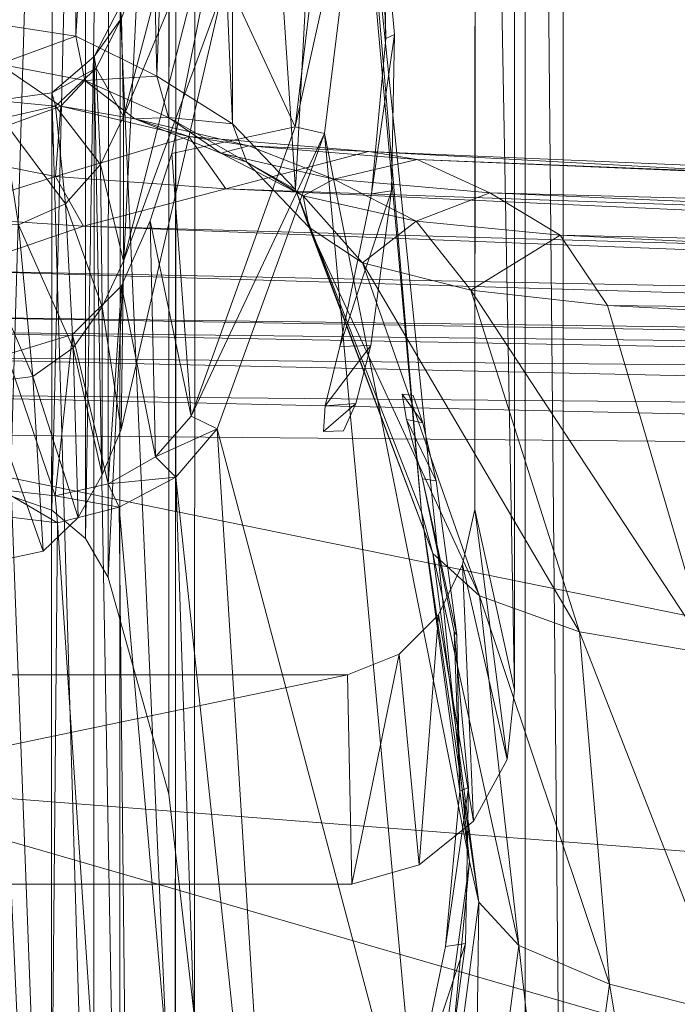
# Model space of a CAD drawing. Header units: inches. Extents: x 813 to 1305, y 19 to 194.
# Tile 80 of 163: x 1160.965 to 1161.895, y 66.28 to 67.672. Entities that reach past the tile are written whole.
import ezdxf

# ---------------------------------------------------------------- set-up
doc = ezdxf.new("R2010")
doc.units = ezdxf.units.IN
doc.header["$MEASUREMENT"] = 0
doc.layers.add('CET color Grey98', color=7, linetype='Continuous', true_color=0xfafafa)
doc.layers.add('CET Default', color=7, linetype='Continuous')

# ---------------------------------------------------------------- blocks, each defined once
blk = doc.blocks.new('*C286')
at = {"layer": 'CET color Grey98', "linetype": 'Continuous', "lineweight": 0}
for points in [[(12.3186, 15.5457, 3.946), (1.883, 12.4515, 5.2733), (1.7309, 12.2743, 7.7141), (12.3186, 15.5457, 3.946)], [(12.3354, 15.538, 3.9865), (12.3186, 15.5457, 3.946), (1.7309, 12.2743, 7.7141), (12.3354, 15.538, 3.9865)], [(12.3354, 15.538, 3.9865), (1.7309, 12.2743, 7.7141), (1.7483, 12.2661, 7.7558), (12.3354, 15.538, 3.9865)], [(12.3544, 15.5128, 4.018), (12.3354, 15.538, 3.9865), (1.7483, 12.2661, 7.7558), (12.3544, 15.5128, 4.018)], [(12.3186, 15.5457, 3.946), (11.2955, 15.2836, 3.3192), (1.883, 12.4515, 5.2733), (12.3186, 15.5457, 3.946)], [(12.3544, 15.5128, 4.018), (1.7483, 12.2661, 7.7558), (1.7679, 12.2394, 7.7876), (12.3544, 15.5128, 4.018)], [(12.3718, 15.475, 4.0341), (12.3544, 15.5128, 4.018), (1.7679, 12.2394, 7.7876), (12.3718, 15.475, 4.0341)], [(12.3718, 15.475, 4.0341), (1.7679, 12.2394, 7.7876), (1.7855, 12.1998, 7.8028), (12.3718, 15.475, 4.0341)], [(11.2955, 15.2836, 3.3192), (11.2891, 15.2693, 3.2679), (1.8766, 12.4374, 5.222), (11.2955, 15.2836, 3.3192)], [(11.2955, 15.2836, 3.3192), (1.8766, 12.4374, 5.222), (1.883, 12.4515, 5.2733), (11.2955, 15.2836, 3.3192)], [(11.2891, 15.2693, 3.2679), (1.88, 12.3998, 5.1839), (1.8766, 12.4374, 5.222), (11.2891, 15.2693, 3.2679)], [(11.2891, 15.2693, 3.2679), (11.2925, 15.2319, 3.23), (1.88, 12.3998, 5.1839), (11.2891, 15.2693, 3.2679)], [(11.2925, 15.2319, 3.23), (1.8922, 12.3495, 5.17), (1.88, 12.3998, 5.1839), (11.2925, 15.2319, 3.23)], [(11.2925, 15.2319, 3.23), (11.3046, 15.1817, 3.2159), (1.8922, 12.3495, 5.17), (11.2925, 15.2319, 3.23)], [(2.0573, 11.3634, 7.8028), (12.555, 14.8954, 4.018), (12.5469, 14.9362, 4.0341), (2.0573, 11.3634, 7.8028)], [(2.0573, 11.3634, 7.8028), (2.0663, 11.321, 7.7876), (12.555, 14.8954, 4.018), (2.0573, 11.3634, 7.8028)], [(2.0663, 11.321, 7.7876), (12.5545, 14.8638, 3.9865), (12.555, 14.8954, 4.018), (2.0663, 11.321, 7.7876)], [(2.0663, 11.321, 7.7876), (2.0661, 11.2879, 7.7558), (12.5545, 14.8638, 3.9865), (2.0663, 11.321, 7.7876)], [(2.0661, 11.2879, 7.7558), (12.5454, 14.8477, 3.946), (12.5545, 14.8638, 3.9865), (2.0661, 11.2879, 7.7558)], [(2.0569, 11.271, 7.7141), (11.5636, 14.4584, 3.3192), (12.5454, 14.8477, 3.946), (2.0569, 11.271, 7.7141)], [(2.0661, 11.2879, 7.7558), (2.0569, 11.271, 7.7141), (12.5454, 14.8477, 3.946), (2.0661, 11.2879, 7.7558)], [(2.2512, 11.2571, 5.1839), (2.2316, 11.305, 5.17), (11.5111, 14.5463, 3.2159), (2.2512, 11.2571, 5.1839)], [(2.2512, 11.2571, 5.1839), (11.5111, 14.5463, 3.2159), (11.5308, 14.4985, 3.23), (2.2512, 11.2571, 5.1839)], [(2.2706, 11.2247, 5.222), (2.2512, 11.2571, 5.1839), (11.5308, 14.4985, 3.23), (2.2706, 11.2247, 5.222)], [(2.2706, 11.2247, 5.222), (11.5308, 14.4985, 3.23), (11.5501, 14.4662, 3.2679), (2.2706, 11.2247, 5.222)], [(2.284, 11.2171, 5.2733), (2.2706, 11.2247, 5.222), (11.5501, 14.4662, 3.2679), (2.284, 11.2171, 5.2733)], [(2.284, 11.2171, 5.2733), (11.5501, 14.4662, 3.2679), (11.5636, 14.4584, 3.3192), (2.284, 11.2171, 5.2733)], [(2.0569, 11.271, 7.7141), (2.284, 11.2171, 5.2733), (11.5636, 14.4584, 3.3192), (2.0569, 11.271, 7.7141)], [(11.6375, 14.4149, 16.8922), (11.5127, 14.3889, 16.9572), (11.5874, 12.7549, 22.4282), (11.6375, 14.4149, 16.8922)], [(10.271, 14.3879, 26.1724), (10.2633, 6.9312, 26.1799), (13.3239, 14.162, 26.1725), (10.271, 14.3879, 26.1724)], [(11.5127, 14.3889, 16.9572), (11.3933, 14.3258, 17.0067), (11.4977, 12.7656, 22.4324), (11.5127, 14.3889, 16.9572)], [(11.5127, 14.3889, 16.9572), (11.4977, 12.7656, 22.4324), (11.5874, 12.7549, 22.4282), (11.5127, 14.3889, 16.9572)], [(11.3933, 14.3258, 17.0067), (11.2782, 14.2509, 17.0498), (11.4101, 12.7434, 22.4356), (11.3933, 14.3258, 17.0067)], [(11.3933, 14.3258, 17.0067), (11.4101, 12.7434, 22.4356), (11.4977, 12.7656, 22.4324), (11.3933, 14.3258, 17.0067)], [(11.2782, 14.2509, 17.0498), (11.1757, 14.1548, 17.0305), (11.33, 12.7012, 22.4379), (11.2782, 14.2509, 17.0498)], [(11.2782, 14.2509, 17.0498), (11.33, 12.7012, 22.4379), (11.4101, 12.7434, 22.4356), (11.2782, 14.2509, 17.0498)], [(11.585, 14.225, 15.9692), (11.5064, 14.2139, 15.9677), (11.5842, 12.1686, 23.6409), (11.585, 14.225, 15.9692)], [(10.7823, 8.5068, 25.3047), (10.7822, 14.2034, 25.3047), (10.8357, 8.5066, 24.9962), (10.7823, 8.5068, 25.3047)], [(10.7822, 14.2034, 25.3047), (10.8357, 14.0135, 24.9962), (10.8357, 8.5066, 24.9962), (10.7822, 14.2034, 25.3047)], [(11.5064, 14.2139, 15.9677), (11.4465, 14.1624, 15.959), (11.5055, 12.1576, 23.6394), (11.5064, 14.2139, 15.9677)], [(11.5064, 14.2139, 15.9677), (11.5055, 12.1576, 23.6394), (11.5842, 12.1686, 23.6409), (11.5064, 14.2139, 15.9677)], [(7.9569, 13.4366, 13.6164), (8.1775, 14.1971, 13.8051), (11.8506, 13.133, 15.1445), (7.9569, 13.4366, 13.6164)], [(8.1775, 14.1971, 13.8051), (11.8293, 13.6269, 15.2315), (11.8506, 13.133, 15.1445), (8.1775, 14.1971, 13.8051)], [(10.2633, 6.9312, 26.1799), (13.3338, 7.0311, 26.1802), (13.3239, 14.162, 26.1725), (10.2633, 6.9312, 26.1799)], [(11.4465, 14.1624, 15.959), (11.4098, 14.0913, 15.9466), (11.4456, 12.1061, 23.6307), (11.4465, 14.1624, 15.959)], [(11.4465, 14.1624, 15.959), (11.4456, 12.1061, 23.6307), (11.5055, 12.1576, 23.6394), (11.4465, 14.1624, 15.959)], [(11.1757, 14.1548, 17.0305), (10.9808, 13.7285, 16.8608), (11.2715, 12.6325, 22.437), (11.1757, 14.1548, 17.0305)], [(11.1757, 14.1548, 17.0305), (11.2715, 12.6325, 22.437), (11.33, 12.7012, 22.4379), (11.1757, 14.1548, 17.0305)], [(11.4098, 14.0913, 15.9466), (11.3309, 13.7828, 15.9465), (11.409, 12.035, 23.6183), (11.4098, 14.0913, 15.9466)], [(11.4098, 14.0913, 15.9466), (11.409, 12.035, 23.6183), (11.4456, 12.1061, 23.6307), (11.4098, 14.0913, 15.9466)], [(10.5472, 13.4609, 16.178), (10.7167, 13.4181, 16.2796), (10.6255, 13.9575, 16.2859), (10.5472, 13.4609, 16.178)], [(10.7167, 13.4181, 16.2796), (10.7846, 13.9037, 16.3841), (10.6255, 13.9575, 16.2859), (10.7167, 13.4181, 16.2796)], [(10.7167, 13.4181, 16.2796), (10.8446, 13.3631, 16.404), (10.7846, 13.9037, 16.3841), (10.7167, 13.4181, 16.2796)], [(10.8446, 13.3631, 16.404), (10.9085, 13.8454, 16.509), (10.7846, 13.9037, 16.3841), (10.8446, 13.3631, 16.404)], [(10.8446, 13.3631, 16.404), (10.9013, 13.3021, 16.5703), (10.9085, 13.8454, 16.509), (10.8446, 13.3631, 16.404)], [(10.9013, 13.3021, 16.5703), (10.9654, 13.7848, 16.6743), (10.9085, 13.8454, 16.509), (10.9013, 13.3021, 16.5703)], [(10.9013, 13.3021, 16.5703), (10.9147, 13.2446, 16.7642), (10.9654, 13.7848, 16.6743), (10.9013, 13.3021, 16.5703)], [(10.9147, 13.2446, 16.7642), (10.9808, 13.7285, 16.8608), (10.9654, 13.7848, 16.6743), (10.9147, 13.2446, 16.7642)], [(11.3309, 13.7828, 15.9465), (11.3301, 11.7264, 23.6182), (11.409, 12.035, 23.6183), (11.3309, 13.7828, 15.9465)], [(10.9808, 13.7285, 16.8608), (10.9147, 13.2446, 16.7642), (11.1199, 12.2151, 22.4426), (10.9808, 13.7285, 16.8608)], [(10.9808, 13.7285, 16.8608), (11.1199, 12.2151, 22.4426), (11.2715, 12.6325, 22.437), (10.9808, 13.7285, 16.8608)], [(10.9494, 13.5795, 16.9751), (10.9204, 13.3605, 16.974), (10.9932, 13.5807, 17.4858), (10.9494, 13.5795, 16.9751)], [(10.9204, 13.3605, 16.974), (10.9484, 13.3647, 17.4847), (10.9932, 13.5807, 17.4858), (10.9204, 13.3605, 16.974)], [(10.5746, 12.9508, 16.1199), (10.7589, 12.9195, 16.2313), (10.5472, 13.4609, 16.178), (10.5746, 12.9508, 16.1199)], [(10.7589, 12.9195, 16.2313), (10.7167, 13.4181, 16.2796), (10.5472, 13.4609, 16.178), (10.7589, 12.9195, 16.2313)], [(7.7362, 12.6762, 13.4277), (7.9569, 13.4366, 13.6164), (11.8719, 12.6392, 15.0576), (7.7362, 12.6762, 13.4277)], [(7.9569, 13.4366, 13.6164), (11.8506, 13.133, 15.1445), (11.8719, 12.6392, 15.0576), (7.9569, 13.4366, 13.6164)], [(10.7589, 12.9195, 16.2313), (10.9006, 12.869, 16.3697), (10.7167, 13.4181, 16.2796), (10.7589, 12.9195, 16.2313)], [(10.9006, 12.869, 16.3697), (10.8446, 13.3631, 16.404), (10.7167, 13.4181, 16.2796), (10.9006, 12.869, 16.3697)], [(10.9006, 12.869, 16.3697), (10.9667, 12.8088, 16.5514), (10.8446, 13.3631, 16.404), (10.9006, 12.869, 16.3697)], [(10.9667, 12.8088, 16.5514), (10.9013, 13.3021, 16.5703), (10.8446, 13.3631, 16.404), (10.9667, 12.8088, 16.5514)], [(10.916, 13.1397, 16.9729), (10.9282, 13.1451, 17.4836), (10.9484, 13.3647, 17.4847), (10.916, 13.1397, 16.9729)], [(10.9204, 13.3605, 16.974), (10.916, 13.1397, 16.9729), (10.9484, 13.3647, 17.4847), (10.9204, 13.3605, 16.974)], [(10.9667, 12.8088, 16.5514), (10.9826, 12.7507, 16.7593), (10.9013, 13.3021, 16.5703), (10.9667, 12.8088, 16.5514)], [(10.9826, 12.7507, 16.7593), (10.9147, 13.2446, 16.7642), (10.9013, 13.3021, 16.5703), (10.9826, 12.7507, 16.7593)], [(10.986, 13.2492, 24.9855), (11.0812, 13.2766, 24.9855), (11.0143, 12.9515, 24.6418), (10.986, 13.2492, 24.9855)], [(11.0812, 13.2766, 24.9855), (11.0871, 12.9803, 24.6418), (11.0143, 12.9515, 24.6418), (11.0812, 13.2766, 24.9855)], [(11.0812, 13.2766, 24.9855), (12.5086, 13.2766, 24.9855), (11.0871, 12.9803, 24.6418), (11.0812, 13.2766, 24.9855)], [(12.5086, 13.2766, 24.9855), (12.5027, 12.9803, 24.6418), (11.0871, 12.9803, 24.6418), (12.5086, 13.2766, 24.9855)], [(10.9088, 13.1873, 24.9855), (10.986, 13.2492, 24.9855), (10.9587, 12.8956, 24.6418), (10.9088, 13.1873, 24.9855)], [(10.9147, 13.2446, 16.7642), (11.0657, 11.7749, 22.443), (11.1199, 12.2151, 22.4426), (10.9147, 13.2446, 16.7642)], [(10.9147, 13.2446, 16.7642), (10.9826, 12.7507, 16.7593), (11.0657, 11.7749, 22.443), (10.9147, 13.2446, 16.7642)], [(10.986, 13.2492, 24.9855), (11.0143, 12.9515, 24.6418), (10.9587, 12.8956, 24.6418), (10.986, 13.2492, 24.9855)], [(10.8614, 13.1004, 24.9855), (10.9088, 13.1873, 24.9855), (10.9243, 12.8243, 24.6418), (10.8614, 13.1004, 24.9855)], [(10.9088, 13.1873, 24.9855), (10.9587, 12.8956, 24.6418), (10.9243, 12.8243, 24.6418), (10.9088, 13.1873, 24.9855)], [(10.916, 13.1397, 16.9729), (10.9362, 12.9197, 16.9718), (10.9282, 13.1451, 17.4836), (10.916, 13.1397, 16.9729)], [(10.9362, 12.9197, 16.9718), (10.9326, 12.9246, 17.4825), (10.9282, 13.1451, 17.4836), (10.9362, 12.9197, 16.9718)], [(11.3402, 13.1491, 15.9468), (11.4259, 12.843, 15.9641), (11.3394, 11.0927, 23.6185), (11.3402, 13.1491, 15.9468)], [(10.8511, 13.0019, 24.9855), (10.8614, 13.1004, 24.9855), (10.9069, 12.7468, 24.6418), (10.8511, 13.0019, 24.9855)], [(10.8614, 13.1004, 24.9855), (10.9243, 12.8243, 24.6418), (10.9069, 12.7468, 24.6418), (10.8614, 13.1004, 24.9855)], [(10.8511, 9.9798, 24.9855), (10.8511, 13.0019, 24.9855), (10.906, 10.0122, 24.6418), (10.8511, 9.9798, 24.9855)], [(10.8511, 13.0019, 24.9855), (10.9069, 12.7468, 24.6418), (10.906, 10.0122, 24.6418), (10.8511, 13.0019, 24.9855)], [(8.2087, 12.5905, 14.772), (10.7192, 12.4583, 16.1206), (10.5746, 12.9508, 16.1199), (8.2087, 12.5905, 14.772)], [(10.7192, 12.4583, 16.1206), (10.9126, 12.4367, 16.2469), (10.5746, 12.9508, 16.1199), (10.7192, 12.4583, 16.1206)], [(10.9126, 12.4367, 16.2469), (10.7589, 12.9195, 16.2313), (10.5746, 12.9508, 16.1199), (10.9126, 12.4367, 16.2469)], [(10.9811, 12.7035, 16.9706), (10.9616, 12.706, 17.4814), (10.9326, 12.9246, 17.4825), (10.9811, 12.7035, 16.9706)], [(10.9362, 12.9197, 16.9718), (10.9811, 12.7035, 16.9706), (10.9326, 12.9246, 17.4825), (10.9362, 12.9197, 16.9718)], [(10.9126, 12.4367, 16.2469), (11.0658, 12.3981, 16.4146), (10.7589, 12.9195, 16.2313), (10.9126, 12.4367, 16.2469)], [(11.0658, 12.3981, 16.4146), (10.9006, 12.869, 16.3697), (10.7589, 12.9195, 16.2313), (11.0658, 12.3981, 16.4146)], [(11.0658, 12.3981, 16.4146), (11.1415, 12.3481, 16.6262), (10.9006, 12.869, 16.3697), (11.0658, 12.3981, 16.4146)], [(11.1415, 12.3481, 16.6262), (10.9667, 12.8088, 16.5514), (10.9006, 12.869, 16.3697), (11.1415, 12.3481, 16.6262)], [(11.4259, 12.843, 15.9641), (11.4251, 10.7866, 23.6358), (11.3394, 11.0927, 23.6185), (11.4259, 12.843, 15.9641)], [(11.4259, 12.843, 15.9641), (11.458, 12.7878, 15.9624), (11.4251, 10.7866, 23.6358), (11.4259, 12.843, 15.9641)], [(11.1415, 12.3481, 16.6262), (11.1609, 12.2941, 16.8509), (10.9667, 12.8088, 16.5514), (11.1415, 12.3481, 16.6262)], [(11.1609, 12.2941, 16.8509), (10.9826, 12.7507, 16.7593), (10.9667, 12.8088, 16.5514), (11.1609, 12.2941, 16.8509)], [(11.5176, 12.8058, 24.627), (11.5843, 12.82, 24.6282), (11.6024, 12.5674, 24.3504), (11.5176, 12.8058, 24.627)], [(11.4683, 12.7581, 24.6262), (11.5176, 12.8058, 24.627), (11.5324, 12.5589, 24.3495), (11.4683, 12.7581, 24.6262)], [(11.5324, 12.5589, 24.3495), (11.5176, 12.8058, 24.627), (11.6024, 12.5674, 24.3504), (11.5324, 12.5589, 24.3495)], [(11.458, 12.7878, 15.9624), (11.4572, 10.7314, 23.634), (11.4251, 10.7866, 23.6358), (11.458, 12.7878, 15.9624)], [(11.458, 12.7878, 15.9624), (11.5055, 12.7476, 15.9542), (11.4572, 10.7314, 23.634), (11.458, 12.7878, 15.9624)], [(11.4977, 12.7656, 22.4324), (11.4101, 12.7434, 22.4356), (11.5007, 12.7275, 22.4607), (11.4977, 12.7656, 22.4324)], [(11.4343, 12.6979, 24.6257), (11.4683, 12.7581, 24.6262), (11.4753, 12.518, 24.3474), (11.4343, 12.6979, 24.6257)], [(11.4753, 12.518, 24.3474), (11.4683, 12.7581, 24.6262), (11.5324, 12.5589, 24.3495), (11.4753, 12.518, 24.3474)], [(11.5874, 12.7549, 22.4282), (11.4977, 12.7656, 22.4324), (11.5771, 12.7191, 22.4567), (11.5874, 12.7549, 22.4282)], [(11.4977, 12.7656, 22.4324), (11.5007, 12.7275, 22.4607), (11.5771, 12.7191, 22.4567), (11.4977, 12.7656, 22.4324)], [(10.9826, 12.7507, 16.7593), (11.1093, 11.3335, 22.4383), (11.0657, 11.7749, 22.443), (10.9826, 12.7507, 16.7593)], [(10.9826, 12.7507, 16.7593), (11.1609, 12.2941, 16.8509), (11.1093, 11.3335, 22.4383), (10.9826, 12.7507, 16.7593)], [(11.4101, 12.7434, 22.4356), (11.33, 12.7012, 22.4379), (11.4256, 12.7105, 22.4646), (11.4101, 12.7434, 22.4356)], [(11.4101, 12.7434, 22.4356), (11.4256, 12.7105, 22.4646), (11.5007, 12.7275, 22.4607), (11.4101, 12.7434, 22.4356)], [(11.5055, 12.7476, 15.9542), (11.5047, 10.6912, 23.6259), (11.4572, 10.7314, 23.634), (11.5055, 12.7476, 15.9542)], [(11.5055, 12.7476, 15.9542), (11.5643, 12.7272, 15.948), (11.5047, 10.6912, 23.6259), (11.5055, 12.7476, 15.9542)], [(11.5007, 12.7275, 22.4607), (11.4256, 12.7105, 22.4646), (11.4761, 12.4993, 22.462), (11.5007, 12.7275, 22.4607)], [(11.5007, 12.7275, 22.4607), (11.4761, 12.4993, 22.462), (11.5691, 12.5276, 22.4571), (11.5007, 12.7275, 22.4607)], [(11.5771, 12.7191, 22.4567), (11.5007, 12.7275, 22.4607), (11.5691, 12.5276, 22.4571), (11.5771, 12.7191, 22.4567)], [(11.5643, 12.7272, 15.948), (11.5635, 10.6709, 23.6197), (11.5047, 10.6912, 23.6259), (11.5643, 12.7272, 15.948)], [(11.0036, 12.6197, 17.005), (10.9808, 12.6243, 17.4434), (10.9616, 12.706, 17.4814), (11.0036, 12.6197, 17.005)], [(10.9811, 12.7035, 16.9706), (11.0036, 12.6197, 17.005), (10.9616, 12.706, 17.4814), (10.9811, 12.7035, 16.9706)], [(11.33, 12.7012, 22.4379), (11.2715, 12.6325, 22.437), (11.3587, 12.6724, 22.4681), (11.33, 12.7012, 22.4379)], [(11.33, 12.7012, 22.4379), (11.3587, 12.6724, 22.4681), (11.4256, 12.7105, 22.4646), (11.33, 12.7012, 22.4379)], [(11.4256, 12.7105, 22.4646), (11.3587, 12.6724, 22.4681), (11.4069, 12.4303, 22.4657), (11.4256, 12.7105, 22.4646)], [(11.4256, 12.7105, 22.4646), (11.4069, 12.4303, 22.4657), (11.4761, 12.4993, 22.462), (11.4256, 12.7105, 22.4646)], [(11.4075, 12.6338, 24.6252), (11.4343, 12.6979, 24.6257), (11.4341, 12.4601, 24.3443), (11.4075, 12.6338, 24.6252)], [(11.4341, 12.4601, 24.3443), (11.4343, 12.6979, 24.6257), (11.4753, 12.518, 24.3474), (11.4341, 12.4601, 24.3443)], [(7.7242, 12.621, 13.4223), (7.7362, 12.6762, 13.4277), (11.8747, 12.583, 15.0578), (7.7242, 12.621, 13.4223)], [(7.7362, 12.6762, 13.4277), (11.8719, 12.6392, 15.0576), (11.8747, 12.583, 15.0578), (7.7362, 12.6762, 13.4277)], [(11.2715, 12.6325, 22.437), (11.3082, 12.6147, 22.4708), (11.3587, 12.6724, 22.4681), (11.2715, 12.6325, 22.437)], [(11.3587, 12.6724, 22.4681), (11.3082, 12.6147, 22.4708), (11.3665, 12.3387, 22.4677), (11.3587, 12.6724, 22.4681)], [(11.3587, 12.6724, 22.4681), (11.3665, 12.3387, 22.4677), (11.4069, 12.4303, 22.4657), (11.3587, 12.6724, 22.4681)], [(11.0928, 12.6353, 21.0826), (11.0753, 12.5967, 21.0004), (11.1213, 12.6364, 21.3539), (11.0928, 12.6353, 21.0826)], [(11.0753, 12.5967, 21.0004), (11.119, 12.6, 21.4387), (11.1213, 12.6364, 21.3539), (11.0753, 12.5967, 21.0004)], [(11.2715, 12.6325, 22.437), (11.1199, 12.2151, 22.4426), (11.3082, 12.6147, 22.4708), (11.2715, 12.6325, 22.437)], [(11.4075, 12.6338, 24.6252), (11.4042, 12.3954, 24.3414), (11.2636, 12.0119, 24.6228), (11.4075, 12.6338, 24.6252)], [(11.4042, 12.3954, 24.3414), (11.4075, 12.6338, 24.6252), (11.4341, 12.4601, 24.3443), (11.4042, 12.3954, 24.3414)], [(7.7203, 12.5701, 13.4427), (7.7242, 12.621, 13.4223), (11.8692, 12.5298, 15.0739), (7.7203, 12.5701, 13.4427)], [(7.7242, 12.621, 13.4223), (11.8747, 12.583, 15.0578), (11.8692, 12.5298, 15.0739), (7.7242, 12.621, 13.4223)], [(11.0036, 12.6197, 17.005), (11.01, 12.5835, 17.0901), (10.9808, 12.6243, 17.4434), (11.0036, 12.6197, 17.005)], [(11.01, 12.5835, 17.0901), (10.9944, 12.5853, 17.3614), (10.9808, 12.6243, 17.4434), (11.01, 12.5835, 17.0901)], [(11.1199, 12.2151, 22.4426), (11.1614, 12.2055, 22.4785), (11.3082, 12.6147, 22.4708), (11.1199, 12.2151, 22.4426)], [(11.3082, 12.6147, 22.4708), (11.1614, 12.2055, 22.4785), (11.3356, 12.2435, 22.4694), (11.3082, 12.6147, 22.4708)], [(11.3082, 12.6147, 22.4708), (11.3356, 12.2435, 22.4694), (11.3665, 12.3387, 22.4677), (11.3082, 12.6147, 22.4708)], [(11.0753, 12.5967, 21.0004), (11.0542, 12.515, 20.9623), (11.119, 12.6, 21.4387), (11.0753, 12.5967, 21.0004)], [(11.0542, 12.515, 20.9623), (11.098, 12.5162, 21.4731), (11.119, 12.6, 21.4387), (11.0542, 12.515, 20.9623)], [(8.2087, 12.5905, 14.772), (8.1717, 12.4869, 14.697), (10.7192, 12.4583, 16.1206), (8.2087, 12.5905, 14.772)], [(7.7276, 12.5409, 13.4898), (7.7203, 12.5701, 13.4427), (11.8518, 12.4935, 15.112), (7.7276, 12.5409, 13.4898)], [(7.7203, 12.5701, 13.4427), (11.8692, 12.5298, 15.0739), (11.8518, 12.4935, 15.112), (7.7203, 12.5701, 13.4427)], [(11.4753, 12.518, 24.3474), (11.5324, 12.5589, 24.3495), (11.5526, 12.344, 24.1654), (11.4753, 12.518, 24.3474)], [(11.5324, 12.5589, 24.3495), (11.6024, 12.5674, 24.3504), (11.6262, 12.3413, 24.1655), (11.5324, 12.5589, 24.3495)], [(11.5526, 12.344, 24.1654), (11.5324, 12.5589, 24.3495), (11.6262, 12.3413, 24.1655), (11.5526, 12.344, 24.1654)], [(7.7448, 12.5268, 13.5424), (7.7276, 12.5409, 13.4898), (11.8291, 12.4724, 15.1589), (7.7448, 12.5268, 13.5424)], [(7.7276, 12.5409, 13.4898), (11.8518, 12.4935, 15.112), (11.8291, 12.4724, 15.1589), (7.7276, 12.5409, 13.4898)], [(7.8235, 12.4873, 13.7415), (7.7448, 12.5268, 13.5424), (11.645, 12.4092, 15.3203), (7.8235, 12.4873, 13.7415)], [(7.7448, 12.5268, 13.5424), (11.8291, 12.4724, 15.1589), (11.645, 12.4092, 15.3203), (7.7448, 12.5268, 13.5424)], [(11.4341, 12.4601, 24.3443), (11.4753, 12.518, 24.3474), (11.4862, 12.3147, 24.1608), (11.4341, 12.4601, 24.3443)], [(11.4862, 12.3147, 24.1608), (11.4753, 12.518, 24.3474), (11.5526, 12.344, 24.1654), (11.4862, 12.3147, 24.1608)], [(11.0542, 12.515, 20.9623), (11.0252, 12.296, 20.9613), (11.098, 12.5162, 21.4731), (11.0542, 12.515, 20.9623)], [(11.0252, 12.296, 20.9613), (11.0532, 12.3002, 21.472), (11.098, 12.5162, 21.4731), (11.0252, 12.296, 20.9613)], [(7.9022, 12.4478, 13.9405), (7.8235, 12.4873, 13.7415), (11.4608, 12.3459, 15.4817), (7.9022, 12.4478, 13.9405)], [(7.8235, 12.4873, 13.7415), (11.645, 12.4092, 15.3203), (11.4608, 12.3459, 15.4817), (7.8235, 12.4873, 13.7415)], [(8.1717, 12.4869, 14.697), (8.126, 12.4197, 14.5902), (10.7863, 12.3589, 16.0588), (8.1717, 12.4869, 14.697)], [(8.1717, 12.4869, 14.697), (10.7863, 12.3589, 16.0588), (10.7192, 12.4583, 16.1206), (8.1717, 12.4869, 14.697)], [(7.9754, 12.4085, 14.1416), (7.9022, 12.4478, 13.9405), (11.2592, 12.2932, 15.625), (7.9754, 12.4085, 14.1416)], [(7.9022, 12.4478, 13.9405), (11.4608, 12.3459, 15.4817), (11.2592, 12.2932, 15.625), (7.9022, 12.4478, 13.9405)], [(10.7192, 12.4583, 16.1206), (10.7863, 12.3589, 16.0588), (10.9126, 12.4367, 16.2469), (10.7192, 12.4583, 16.1206)], [(11.4042, 12.3954, 24.3414), (11.4341, 12.4601, 24.3443), (11.4369, 12.2588, 24.1528), (11.4042, 12.3954, 24.3414)], [(11.4369, 12.2588, 24.1528), (11.4341, 12.4601, 24.3443), (11.4862, 12.3147, 24.1608), (11.4369, 12.2588, 24.1528)], [(10.7863, 12.3589, 16.0588), (10.9902, 12.339, 16.1897), (10.9126, 12.4367, 16.2469), (10.7863, 12.3589, 16.0588)], [(10.9126, 12.4367, 16.2469), (10.9902, 12.339, 16.1897), (11.0658, 12.3981, 16.4146), (10.9126, 12.4367, 16.2469)], [(8.126, 12.4197, 14.5902), (8.0822, 12.3745, 14.4719), (10.8857, 12.2991, 15.9754), (8.126, 12.4197, 14.5902)], [(8.126, 12.4197, 14.5902), (10.8857, 12.2991, 15.9754), (10.7863, 12.3589, 16.0588), (8.126, 12.4197, 14.5902)], [(8.0486, 12.3692, 14.3428), (7.9754, 12.4085, 14.1416), (11.0573, 12.2407, 15.7679), (8.0486, 12.3692, 14.3428)], [(7.9754, 12.4085, 14.1416), (11.2592, 12.2932, 15.625), (11.0573, 12.2407, 15.7679), (7.9754, 12.4085, 14.1416)], [(11.4608, 12.3459, 15.4817), (11.645, 12.4092, 15.3203), (11.6791, 12.3319, 15.6038), (11.4608, 12.3459, 15.4817)], [(10.9902, 12.339, 16.1897), (11.1499, 12.3033, 16.3667), (11.0658, 12.3981, 16.4146), (10.9902, 12.339, 16.1897)], [(11.0658, 12.3981, 16.4146), (11.1499, 12.3033, 16.3667), (11.1415, 12.3481, 16.6262), (11.0658, 12.3981, 16.4146)], [(11.4042, 12.3954, 24.3414), (11.2676, 11.8622, 24.3359), (11.2636, 12.0119, 24.6228), (11.4042, 12.3954, 24.3414)], [(11.4042, 12.3954, 24.3414), (11.4041, 12.1912, 24.1448), (11.2676, 11.8622, 24.3359), (11.4042, 12.3954, 24.3414)], [(11.4041, 12.1912, 24.1448), (11.4042, 12.3954, 24.3414), (11.4369, 12.2588, 24.1528), (11.4041, 12.1912, 24.1448)], [(8.0822, 12.3745, 14.4719), (8.0486, 12.3692, 14.3428), (10.9888, 12.2519, 15.8886), (8.0822, 12.3745, 14.4719)], [(8.0486, 12.3692, 14.3428), (11.0573, 12.2407, 15.7679), (10.9888, 12.2519, 15.8886), (8.0486, 12.3692, 14.3428)], [(8.0822, 12.3745, 14.4719), (10.9888, 12.2519, 15.8886), (10.8857, 12.2991, 15.9754), (8.0822, 12.3745, 14.4719)], [(10.7863, 12.3589, 16.0588), (10.8857, 12.2991, 15.9754), (10.9902, 12.339, 16.1897), (10.7863, 12.3589, 16.0588)], [(10.8857, 12.2991, 15.9754), (11.1064, 12.2796, 16.1111), (10.9902, 12.339, 16.1897), (10.8857, 12.2991, 15.9754)], [(10.9902, 12.339, 16.1897), (11.1064, 12.2796, 16.1111), (11.1499, 12.3033, 16.3667), (10.9902, 12.339, 16.1897)], [(11.1499, 12.3033, 16.3667), (11.2295, 12.2555, 16.588), (11.1415, 12.3481, 16.6262), (11.1499, 12.3033, 16.3667)], [(11.1415, 12.3481, 16.6262), (11.2295, 12.2555, 16.588), (11.1609, 12.2941, 16.8509), (11.1415, 12.3481, 16.6262)], [(11.2592, 12.2932, 15.625), (11.4608, 12.3459, 15.4817), (11.5004, 12.2757, 15.7658), (11.2592, 12.2932, 15.625)], [(11.4608, 12.3459, 15.4817), (11.6791, 12.3319, 15.6038), (11.5004, 12.2757, 15.7658), (11.4608, 12.3459, 15.4817)], [(11.4862, 12.3147, 24.1608), (11.5526, 12.344, 24.1654), (11.5762, 12.1939, 23.9263), (11.4862, 12.3147, 24.1608)], [(11.5004, 12.2757, 15.7658), (11.6791, 12.3319, 15.6038), (11.6723, 12.2413, 15.9637), (11.5004, 12.2757, 15.7658)], [(11.4369, 12.2588, 24.1528), (11.4862, 12.3147, 24.1608), (11.5003, 12.1763, 23.9219), (11.4369, 12.2588, 24.1528)], [(11.5003, 12.1763, 23.9219), (11.4862, 12.3147, 24.1608), (11.5762, 12.1939, 23.9263), (11.5003, 12.1763, 23.9219)], [(10.8857, 12.2991, 15.9754), (10.9888, 12.2519, 15.8886), (11.1064, 12.2796, 16.1111), (10.8857, 12.2991, 15.9754)], [(11.0252, 12.296, 20.9613), (11.0208, 12.0752, 20.9602), (11.0532, 12.3002, 21.472), (11.0252, 12.296, 20.9613)], [(11.0208, 12.0752, 20.9602), (11.033, 12.0806, 21.4708), (11.0532, 12.3002, 21.472), (11.0208, 12.0752, 20.9602)], [(11.1064, 12.2796, 16.1111), (11.2662, 12.243, 16.2972), (11.1499, 12.3033, 16.3667), (11.1064, 12.2796, 16.1111)], [(11.1609, 12.2941, 16.8509), (11.2517, 10.913, 22.4288), (11.1093, 11.3335, 22.4383), (11.1609, 12.2941, 16.8509)], [(11.1499, 12.3033, 16.3667), (11.2662, 12.243, 16.2972), (11.2295, 12.2555, 16.588), (11.1499, 12.3033, 16.3667)], [(11.1609, 12.2941, 16.8509), (11.2499, 12.2012, 16.8229), (11.2517, 10.913, 22.4288), (11.1609, 12.2941, 16.8509)], [(11.2295, 12.2555, 16.588), (11.2499, 12.2012, 16.8229), (11.1609, 12.2941, 16.8509), (11.2295, 12.2555, 16.588)], [(10.9888, 12.2519, 15.8886), (11.2269, 12.2325, 16.0306), (11.1064, 12.2796, 16.1111), (10.9888, 12.2519, 15.8886)], [(11.0573, 12.2407, 15.7679), (11.2592, 12.2932, 15.625), (11.3118, 12.2195, 15.9268), (11.0573, 12.2407, 15.7679)], [(11.1064, 12.2796, 16.1111), (11.2269, 12.2325, 16.0306), (11.2662, 12.243, 16.2972), (11.1064, 12.2796, 16.1111)], [(11.2592, 12.2932, 15.625), (11.5004, 12.2757, 15.7658), (11.3118, 12.2195, 15.9268), (11.2592, 12.2932, 15.625)], [(11.3118, 12.2195, 15.9268), (11.5004, 12.2757, 15.7658), (11.4926, 12.1765, 16.1618), (11.3118, 12.2195, 15.9268)], [(11.5004, 12.2757, 15.7658), (11.6723, 12.2413, 15.9637), (11.4926, 12.1765, 16.1618), (11.5004, 12.2757, 15.7658)], [(10.9888, 12.2519, 15.8886), (11.0573, 12.2407, 15.7679), (11.2269, 12.2325, 16.0306), (10.9888, 12.2519, 15.8886)], [(11.2662, 12.243, 16.2972), (11.3406, 12.1924, 16.5284), (11.2295, 12.2555, 16.588), (11.2662, 12.243, 16.2972)], [(11.2295, 12.2555, 16.588), (11.3406, 12.1924, 16.5284), (11.2499, 12.2012, 16.8229), (11.2295, 12.2555, 16.588)], [(11.4041, 12.1912, 24.1448), (11.4369, 12.2588, 24.1528), (11.4427, 12.1225, 23.9113), (11.4041, 12.1912, 24.1448)], [(11.4427, 12.1225, 23.9113), (11.4369, 12.2588, 24.1528), (11.5003, 12.1763, 23.9219), (11.4427, 12.1225, 23.9113)], [(11.0573, 12.2407, 15.7679), (11.3118, 12.2195, 15.9268), (11.2269, 12.2325, 16.0306), (11.0573, 12.2407, 15.7679)], [(11.1614, 12.2055, 22.4785), (11.2777, 11.9546, 22.4724), (11.3356, 12.2435, 22.4694), (11.1614, 12.2055, 22.4785)], [(11.2269, 12.2325, 16.0306), (11.3883, 12.1941, 16.2289), (11.2662, 12.243, 16.2972), (11.2269, 12.2325, 16.0306)], [(11.2662, 12.243, 16.2972), (11.3883, 12.1941, 16.2289), (11.3406, 12.1924, 16.5284), (11.2662, 12.243, 16.2972)], [(11.4926, 12.1765, 16.1618), (11.6723, 12.2413, 15.9637), (11.5802, 12.117, 16.443), (11.4926, 12.1765, 16.1618)], [(11.2269, 12.2325, 16.0306), (11.3118, 12.2195, 15.9268), (11.3883, 12.1941, 16.2289), (11.2269, 12.2325, 16.0306)], [(11.1199, 12.2151, 22.4426), (11.0657, 11.7749, 22.443), (11.1614, 12.2055, 22.4785), (11.1199, 12.2151, 22.4426)], [(11.3118, 12.2195, 15.9268), (11.4926, 12.1765, 16.1618), (11.3883, 12.1941, 16.2289), (11.3118, 12.2195, 15.9268)], [(11.0657, 11.7749, 22.443), (11.1093, 11.7744, 22.4812), (11.1614, 12.2055, 22.4785), (11.0657, 11.7749, 22.443)], [(11.1614, 12.2055, 22.4785), (11.1093, 11.7744, 22.4812), (11.2777, 11.9546, 22.4724), (11.1614, 12.2055, 22.4785)], [(11.2499, 12.2012, 16.8229), (11.3089, 10.8361, 22.4233), (11.2517, 10.913, 22.4288), (11.2499, 12.2012, 16.8229)], [(11.2499, 12.2012, 16.8229), (11.3569, 12.1342, 16.7806), (11.3089, 10.8361, 22.4233), (11.2499, 12.2012, 16.8229)], [(11.3406, 12.1924, 16.5284), (11.3569, 12.1342, 16.7806), (11.2499, 12.2012, 16.8229), (11.3406, 12.1924, 16.5284)], [(11.4041, 12.1912, 24.1448), (11.2903, 11.7593, 24.1383), (11.2676, 11.8622, 24.3359), (11.4041, 12.1912, 24.1448)], [(11.4041, 12.1912, 24.1448), (11.4068, 12.0521, 23.8994), (11.2903, 11.7593, 24.1383), (11.4041, 12.1912, 24.1448)], [(11.3883, 12.1941, 16.2289), (11.4588, 12.1401, 16.4731), (11.3406, 12.1924, 16.5284), (11.3883, 12.1941, 16.2289)], [(11.3406, 12.1924, 16.5284), (11.4588, 12.1401, 16.4731), (11.3569, 12.1342, 16.7806), (11.3406, 12.1924, 16.5284)], [(11.3883, 12.1941, 16.2289), (11.4926, 12.1765, 16.1618), (11.4588, 12.1401, 16.4731), (11.3883, 12.1941, 16.2289)], [(11.4068, 12.0521, 23.8994), (11.4041, 12.1912, 24.1448), (11.4427, 12.1225, 23.9113), (11.4068, 12.0521, 23.8994)], [(11.5003, 12.1763, 23.9219), (11.5762, 12.1939, 23.9263), (11.5842, 12.1686, 23.6409), (11.5003, 12.1763, 23.9219)], [(11.4427, 12.1225, 23.9113), (11.5003, 12.1763, 23.9219), (11.5055, 12.1576, 23.6394), (11.4427, 12.1225, 23.9113)], [(11.4926, 12.1765, 16.1618), (11.5802, 12.117, 16.443), (11.4588, 12.1401, 16.4731), (11.4926, 12.1765, 16.1618)], [(11.5055, 12.1576, 23.6394), (11.5003, 12.1763, 23.9219), (11.5842, 12.1686, 23.6409), (11.5055, 12.1576, 23.6394)], [(11.4456, 12.1061, 23.6307), (11.4427, 12.1225, 23.9113), (11.5055, 12.1576, 23.6394), (11.4456, 12.1061, 23.6307)], [(11.3569, 12.1342, 16.7806), (11.3875, 10.7805, 22.4183), (11.3089, 10.8361, 22.4233), (11.3569, 12.1342, 16.7806)], [(11.4588, 12.1401, 16.4731), (11.4718, 12.0776, 16.7439), (11.3569, 12.1342, 16.7806), (11.4588, 12.1401, 16.4731)], [(11.3569, 12.1342, 16.7806), (11.4718, 12.0776, 16.7439), (11.3875, 10.7805, 22.4183), (11.3569, 12.1342, 16.7806)], [(11.4588, 12.1401, 16.4731), (11.5802, 12.117, 16.443), (11.4718, 12.0776, 16.7439), (11.4588, 12.1401, 16.4731)], [(11.4068, 12.0521, 23.8994), (11.4427, 12.1225, 23.9113), (11.4456, 12.1061, 23.6307), (11.4068, 12.0521, 23.8994)], [(11.5802, 12.117, 16.443), (11.5979, 12.0582, 16.7034), (11.4718, 12.0776, 16.7439), (11.5802, 12.117, 16.443)], [(11.409, 12.035, 23.6183), (11.4068, 12.0521, 23.8994), (11.4456, 12.1061, 23.6307), (11.409, 12.035, 23.6183)], [(11.0208, 12.0752, 20.9602), (11.041, 11.8552, 20.959), (11.033, 12.0806, 21.4708), (11.0208, 12.0752, 20.9602)], [(11.041, 11.8552, 20.959), (11.0374, 11.8601, 21.4697), (11.033, 12.0806, 21.4708), (11.041, 11.8552, 20.959)], [(11.4718, 12.0776, 16.7439), (11.4776, 10.7473, 22.4133), (11.3875, 10.7805, 22.4183), (11.4718, 12.0776, 16.7439)], [(11.4718, 12.0776, 16.7439), (11.5979, 12.0582, 16.7034), (11.4776, 10.7473, 22.4133), (11.4718, 12.0776, 16.7439)], [(11.5979, 12.0582, 16.7034), (11.5737, 10.7426, 22.4089), (11.4776, 10.7473, 22.4133), (11.5979, 12.0582, 16.7034)]]:
    blk.add_3dface(points, dxfattribs=at)
for points, invisible_edges in [([(12.5469, 14.9362, 4.0341), (12.3718, 15.475, 4.0341), (1.7855, 12.1998, 7.8028), (12.5469, 14.9362, 4.0341)], 4), ([(2.2316, 11.305, 5.17), (1.8922, 12.3495, 5.17), (11.3046, 15.1817, 3.2159), (2.2316, 11.305, 5.17)], 4), ([(2.2316, 11.305, 5.17), (11.3046, 15.1817, 3.2159), (11.5111, 14.5463, 3.2159), (2.2316, 11.305, 5.17)], 9), ([(12.5469, 14.9362, 4.0341), (1.7855, 12.1998, 7.8028), (2.0573, 11.3634, 7.8028), (12.5469, 14.9362, 4.0341)], 9), ([(12.7541, 14.0135, 24.9962), (12.7541, 8.5066, 24.9962), (10.8357, 14.0135, 24.9962), (12.7541, 14.0135, 24.9962)], 6), ([(12.7541, 8.5066, 24.9962), (10.8357, 8.5066, 24.9962), (10.8357, 14.0135, 24.9962), (12.7541, 8.5066, 24.9962)], 13), ([(11.3309, 13.7828, 15.9465), (11.3037, 13.4655, 15.9464), (11.3301, 11.7264, 23.6182), (11.3309, 13.7828, 15.9465)], 2), ([(11.3037, 13.4655, 15.9464), (11.3029, 11.4091, 23.6181), (11.3301, 11.7264, 23.6182), (11.3037, 13.4655, 15.9464)], 4), ([(11.3037, 13.4655, 15.9464), (11.3402, 13.1491, 15.9468), (11.3029, 11.4091, 23.6181), (11.3037, 13.4655, 15.9464)], 2), ([(11.3402, 13.1491, 15.9468), (11.3394, 11.0927, 23.6185), (11.3029, 11.4091, 23.6181), (11.3402, 13.1491, 15.9468)], 4), ([(11.0871, 12.9803, 24.6418), (12.5027, 12.9803, 24.6418), (11.0143, 12.9515, 24.6418), (11.0871, 12.9803, 24.6418)], 2), ([(12.5027, 12.9803, 24.6418), (12.5755, 12.9515, 24.6418), (11.0143, 12.9515, 24.6418), (12.5027, 12.9803, 24.6418)], 6), ([(11.0143, 12.9515, 24.6418), (12.5755, 12.9515, 24.6418), (10.9587, 12.8956, 24.6418), (11.0143, 12.9515, 24.6418)], 11), ([(12.5755, 12.9515, 24.6418), (12.6311, 12.8956, 24.6418), (10.9587, 12.8956, 24.6418), (12.5755, 12.9515, 24.6418)], 6), ([(10.9587, 12.8956, 24.6418), (12.6311, 12.8956, 24.6418), (10.9243, 12.8243, 24.6418), (10.9587, 12.8956, 24.6418)], 11), ([(12.6311, 12.8956, 24.6418), (12.6655, 12.8243, 24.6418), (10.9243, 12.8243, 24.6418), (12.6311, 12.8956, 24.6418)], 6), ([(10.9243, 12.8243, 24.6418), (12.6655, 12.8243, 24.6418), (10.9069, 12.7468, 24.6418), (10.9243, 12.8243, 24.6418)], 11), ([(12.6655, 12.8243, 24.6418), (12.6829, 12.7468, 24.6418), (10.9069, 12.7468, 24.6418), (12.6655, 12.8243, 24.6418)], 6), ([(10.9069, 12.7468, 24.6418), (12.6829, 12.7468, 24.6418), (10.906, 10.0122, 24.6418), (10.9069, 12.7468, 24.6418)], 11), ([(12.6829, 12.7468, 24.6418), (12.6838, 10.0122, 24.6418), (10.906, 10.0122, 24.6418), (12.6829, 12.7468, 24.6418)], 4)]:
    blk.add_3dface(points, dxfattribs=dict(at, invisible_edges=invisible_edges))
blk = doc.blocks.new('*C200')
at = {"layer": 'CET Default', "linetype": 'Continuous', "lineweight": 0, "rotation": 179.9999999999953}
blk.add_blockref('*C286', (373.7957, 892.8549), dxfattribs=at)

msp = doc.modelspace()

# ---------------------------------------------------------------- block references
at = {"layer": 'CET Default', "linetype": 'Continuous', "lineweight": 0}
msp.add_blockref('*C200', (798.7199, -813.1289), dxfattribs=at)

doc.saveas('drawing.dxf')
